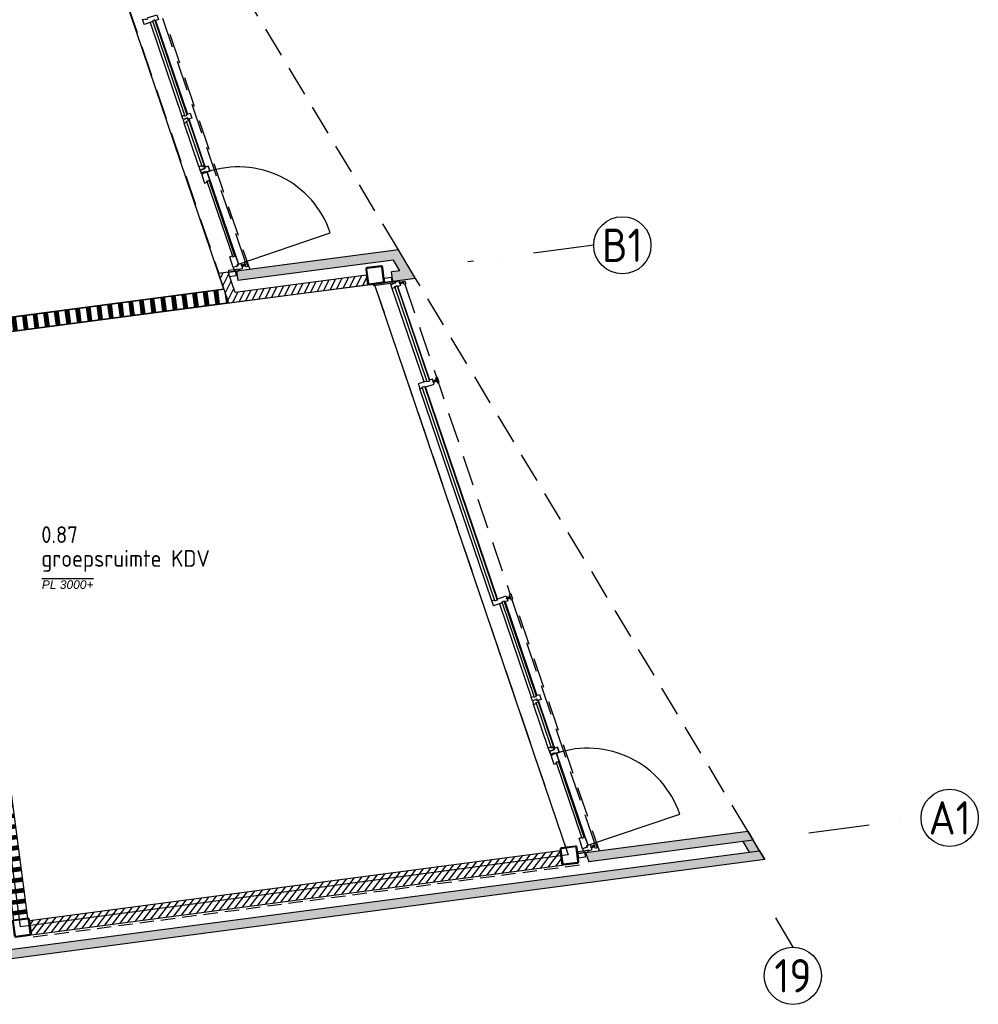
# Model space of a CAD drawing. Header units: millimetres. Extents: x -11937 to 214890, y -181324 to 108665.
# Tile 23 of 47: x 114381 to 124429, y -164344 to -154020. Entities that reach past the tile are written whole.
import ezdxf
from ezdxf.enums import TextEntityAlignment as Align
from ezdxf.xclip import XClip

# ---------------------------------------------------------------- set-up
doc = ezdxf.new("R2010")
doc.units = ezdxf.units.MM
doc.header["$LTSCALE"] = 100
doc.header["$XCLIPFRAME"] = 2
for name, pattern in [('082403 X-ref$0$DASHDOT2', [12.7, 6.35, -3.175, 0, -3.175]), ('082403 X-ref$0$DASHED', [0.75, 0.5, -0.25]), ('082403 X-ref$0$DASHED2', [9.525, 6.35, -3.175]), ('082403 X-ref$0$HIDDEN2', [4.7625, 3.175, -1.5875])]:
    doc.linetypes.add(name, pattern=pattern)
for name, color, linetype in [('082403 X-ref$0$bib', 253, 'Continuous'), ('082403 X-ref$0$BiKoz-Draai-Az', 253, 'Continuous'), ('082403 X-ref$0$BiWand-Alg-Arc', 8, 'Continuous'), ('082403 X-ref$0$BiWand-Syst-Drs', 253, 'Continuous'), ('082403 X-ref$0$BuKoz-Alum-Drs', 253, 'Continuous'), ('082403 X-ref$0$BuKoz-Glas-Drs', 253, 'Continuous'), ('082403 X-ref$0$BuWand-Alg-Arc', 253, 'Continuous'), ('082403 X-ref$0$BuWand-Bakst-Drs', 253, 'Continuous'), ('082403 X-ref$0$Construct-Beton-Drs', 253, 'Continuous'), ('082403 X-ref$0$Construct-Staal-Drs', 253, 'Continuous'), ('082403 X-ref$0$DIM25', 8, 'Continuous'), ('082403 X-ref$0$kozijn', 8, 'Continuous'), ('082403 X-ref$0$kozijn1', 8, 'Continuous'), ('082403 X-ref$0$MTXT25-1', 253, 'Continuous'), ('082403 X-ref$0$MTXT35-1', 253, 'Continuous'), ('082403 X-ref$0$nieuw uitzet', 253, 'Continuous'), ('082403 X-ref$0$Stramien-Alg-Az', 9, '082403 X-ref$0$DASHDOT2'), ('082403 X-ref$0$Stramien-Alg-Drs', 8, 'Continuous'), ('082403 X-ref$0$Stramien-Alg-Txt', 253, 'Continuous'), ('082403 X-ref$0$TXT18', 253, 'Continuous')]:
    doc.layers.add(name, color=color, linetype=linetype)
doc.layers.add('082403 X-ref$0$Opp trias', color=8, linetype='Continuous', plot=False)
doc.styles.add('082403 X-ref$0$BOS', font='isocp.shx')
doc.styles.add('082403 X-ref$0$BOS3', font='isocp.shx')
doc.styles.add('082403 X-ref$0$Standard', font='isocp.shx')

# ---------------------------------------------------------------- blocks, each defined once
blk = doc.blocks.new('082403 X-ref$0$_K180x10')
at = {"layer": '082403 X-ref$0$Construct-Staal-Drs'}
for points in [[(75, 90), (-75, 90, 0.414214), (-90, 75), (-90, -75, 0.414214), (-75, -90), (75, -90, 0.414214), (90, -75), (90, 75, 0.414214)], [(75, 80), (-75, 80, 0.414214), (-80, 75), (-80, -75, 0.414214), (-75, -80), (75, -80, 0.414214), (80, -75), (80, 75, 0.414214)]]:
    blk.add_lwpolyline(points, format="xyb", close=True, dxfattribs=at)
blk = doc.blocks.new('082403 X-ref$0$ruimtenummer met m2_1')
at = {"layer": '082403 X-ref$0$MTXT25-1', "style": '082403 X-ref$0$BOS'}
blk.add_attdef('OPPERVLAKTE', (0, 498), '', height=250, dxfattribs=at)
at = {"layer": '082403 X-ref$0$MTXT35-1', "style": '082403 X-ref$0$BOS'}
for tag, p in [('RUIMTENUMMER', (-8, 1448)), ('RUIMTENAAM', (-8, 948))]:
    blk.add_attdef(tag, p, '', height=350, dxfattribs=at)
blk = doc.blocks.new('082403 X-ref')
at = {"layer": '082403 X-ref$0$BiWand-Alg-Arc'}
h = blk.add_hatch(dxfattribs=at)
h.set_pattern_fill('SWAND', color=8, angle=7.5, style=0)
h.set_pattern_definition([(97.5, (-6e-11, 6e-14), (-111.53755, -14.6842), []), (97.5, (6.2, 0.82), (-111.53755, -14.6842), []), (97.5, (12.39, 1.63), (-111.53755, -14.6842), []), (97.5, (18.59, 2.45), (-111.53755, -14.6842), []), (97.5, (24.79, 3.26), (-111.53755, -14.6842), []), (97.5, (30.98, 4.08), (-111.53755, -14.6842), []), (97.5, (37.18, 4.9), (-111.53755, -14.6842), [])])
h.paths.add_polyline_path([(64167, 16285), (64186, 16136), (67125, 16523), (67075, 16668)])
h = blk.add_hatch(dxfattribs=at)
h.set_pattern_fill('SWAND', color=8, angle=90, style=0)
h.set_pattern_definition([(187.5, (62659.93, 17588.05), (14.6842, -111.5375), []), (187.5, (62659.11, 17594.25), (14.6842, -111.5375), []), (187.5, (62658.3, 17600.44), (14.6842, -111.5375), []), (187.5, (62657.48, 17606.64), (14.6842, -111.5375), []), (187.5, (62656.67, 17612.84), (14.6842, -111.5375), []), (187.5, (62655.85, 17619.03), (14.6842, -111.5375), []), (187.5, (62655.04, 17625.23), (14.6842, -111.5375), [])])
h.paths.add_polyline_path([(64871, 10053), (65020, 10073), (64521, 13860), (64373, 13841)])
at = {"layer": '082403 X-ref$0$BuWand-Alg-Arc'}
h = blk.add_hatch(color=8, dxfattribs=at)
h.paths.add_polyline_path([(67209, 16857), (67222, 16758), (68614, 16941), (68558, 17034)])
h.paths.add_polyline_path([(68904, 17080), (68558, 17034), (68614, 16941), (68852, 16972), (68919, 16860), (68833, 16849), (68846, 16750), (68969, 16766), (68976, 16768), (68976, 16767), (69084, 16781)])
h = blk.add_hatch(dxfattribs=at)
h.set_pattern_fill('ANSI31', color=8, scale=18, angle=18.75, style=0)
h.paths.add_polyline_path([(67128, 16825), (67131, 16801), (67136, 16802)], flags=17)
h.paths.add_polyline_path([(68583, 16715), (68570, 16814), (67193, 16633), (67136, 16802), (67131, 16801), (67128, 16825), (67121, 16845), (67020, 16832), (67125, 16523)])
h = blk.add_hatch(color=8, dxfattribs=at)
h.paths.add_polyline_path([(70866, 10762), (70899, 10665), (72276, 10847), (72220, 10940)])
h.paths.add_polyline_path([(72220, 10940), (72276, 10847), (72622, 10892), (72566, 10986)])
for points in [[(72622, 10892), (72514, 10878), (72581, 10766), (72689, 10780)], [(63954, 9630), (63967, 9531), (72745, 10687), (72689, 10780)]]:
    blk.add_hatch(color=8, dxfattribs=at).paths.add_polyline_path(points)
h = blk.add_hatch(dxfattribs=at)
h.set_pattern_fill('ANSI31', color=8, scale=18, style=0)
h.set_pattern_definition([(52.5, (-0.004, 0.027), (-45.340143, 34.790716), [])])
h.paths.add_polyline_path([(70620, 10629), (70601, 10777), (65039, 10045), (65058, 9897)])
at = {"layer": '082403 X-ref$0$BiKoz-Draai-Az', "color": 8}
for points in [[(66900, 17896), (67227, 16931), (68191, 17259, 0.414214)], [(70561, 11801), (70889, 10837), (71853, 11164, 0.414214)]]:
    blk.add_lwpolyline(points, format="xyb", close=True, dxfattribs=at)
at = {"layer": '082403 X-ref$0$BiWand-Syst-Drs', "color": 8}
for points in [[(67076, 16668), (64152, 16283), (64047, 17076), (60577, 16619)], [(67125, 16523), (64023, 16115), (63918, 16908), (60597, 16470)]]:
    blk.add_lwpolyline(points, dxfattribs=at)
blk.add_lwpolyline([(64167, 16285), (67076, 16668), (67125, 16523), (64186, 16136), (64167, 16285), (64167, 16285)], close=True, dxfattribs=at)
at = {"layer": '082403 X-ref$0$BuKoz-Alum-Drs', "color": 8, "linetype": '082403 X-ref$0$HIDDEN2'}
for p, q in [((64991, 22818), (67023, 16832)), ((68904, 17080), (65422, 22875)), ((66509, 19340), (67346, 16875)), ((72566, 10986), (69084, 16781)), ((68652, 16724), (70684, 10738)), ((70171, 13246), (71008, 10781))]:
    blk.add_line(p, q, dxfattribs=at)
at = {"layer": '082403 X-ref$0$BuKoz-Glas-Drs', "color": 8}
for points in [[(67199, 16855), (67125, 16846), (67131, 16801), (67205, 16811)], [(68836, 16747), (68762, 16738), (68756, 16782), (68830, 16792)], [(70861, 10761), (70787, 10751), (70793, 10707), (70867, 10717)]]:
    blk.add_lwpolyline(points, close=True, dxfattribs=at)
at = {"layer": '082403 X-ref$0$BuWand-Alg-Arc', "color": 8}
blk.add_line((68600, 16818), (68600, 16818), dxfattribs=at)
at = {"layer": '082403 X-ref$0$BuWand-Bakst-Drs', "color": 8}
for p, q in [((68904, 17080), (67209, 16857)), ((69084, 16781), (68904, 17080)), ((68852, 16972), (67222, 16758)), ((68919, 16860), (68852, 16972)), ((67209, 16857), (67222, 16758)), ((68919, 16860), (68833, 16849)), ((68846, 16750), (68833, 16849)), ((69084, 16781), (68846, 16750)), ((70866, 10762), (70899, 10665))]:
    blk.add_line(p, q, dxfattribs=at)
for points in [[(67121, 16845), (67020, 16832), (67125, 16523), (68583, 16715), (68570, 16814), (67193, 16633)], [(72581, 10766), (72689, 10780), (72622, 10892), (72514, 10878)], [(63954, 9630), (72689, 10780), (72745, 10687), (63967, 9531)]]:
    blk.add_lwpolyline(points, close=True, dxfattribs=at)
blk.add_lwpolyline([(70866, 10762), (72566, 10986), (72622, 10892), (70899, 10665)], dxfattribs=at)
at = {"layer": '082403 X-ref$0$Construct-Beton-Drs', "color": 8, "linetype": '082403 X-ref$0$DASHED', "ltscale": 3}
blk.add_line((70803, 10628), (65012, 9865), dxfattribs=at)
at = {"layer": '082403 X-ref$0$Construct-Beton-Drs', "color": 8}
blk.add_lwpolyline([(65039, 10045), (65058, 9897), (70620, 10629), (70601, 10777)], close=True, dxfattribs=at)
at = {"layer": '082403 X-ref$0$DIM25', "color": 8, "linetype": '082403 X-ref$0$DASHED2', "ltscale": 0.01}
for p, q in [((67306, 16926), (67254, 16909)), ((68961, 16745), (68909, 16728)), ((69312, 15712), (69260, 15695)), ((70083, 13439), (70031, 13421)), ((70968, 10832), (70916, 10815))]:
    blk.add_line(p, q, dxfattribs=at)
at = {"layer": '082403 X-ref$0$kozijn', "color": 8, "linetype": '082403 X-ref$0$HIDDEN2'}
for p, q in [((66432, 19509), (67300, 16953)), ((68972, 16721), (70077, 13466)), ((70094, 13414), (70962, 10858))]:
    blk.add_line(p, q, dxfattribs=at)
at = {"layer": '082403 X-ref$0$kozijn', "color": 8}
for points in [[(66240, 19443), (66235, 19458), (66223, 19494), (66251, 19504), (66254, 19495), (66278, 19503), (66275, 19512), (66371, 19545), (66389, 19494), (66354, 19482), (66351, 19492), (66327, 19483), (66330, 19474)], [(66843, 17869), (66827, 17916), (66827, 17916), (66852, 17924), (66877, 17932), (66872, 17947), (66910, 17959), (66927, 17908), (66846, 17881), (66849, 17871)], [(67191, 17014), (66922, 17808), (66898, 17800), (67168, 17006)], [(69113, 15674), (69118, 15660), (69130, 15623), (69158, 15632), (69155, 15642), (69179, 15650), (69182, 15641), (69279, 15673), (69261, 15724), (69226, 15713), (69230, 15703), (69206, 15695), (69203, 15705)], [(69307, 15703), (69302, 15717), (69268, 15706), (69273, 15692)], [(69902, 13349), (69897, 13363), (69885, 13400), (69913, 13410), (69916, 13401), (69940, 13409), (69937, 13418), (70033, 13451), (70051, 13400), (70016, 13388), (70012, 13397), (69989, 13389), (69992, 13380)], [(70078, 13429), (70074, 13444), (70040, 13432), (70044, 13418)], [(70505, 11775), (70489, 11822), (70489, 11822), (70514, 11830), (70538, 11838), (70534, 11852), (70571, 11865), (70589, 11814), (70508, 11787), (70511, 11777)], [(70853, 10920), (70584, 11714), (70560, 11706), (70829, 10912)]]:
    blk.add_lwpolyline(points, close=True, dxfattribs=at)
at = {"layer": '082403 X-ref$0$kozijn1', "color": 8}
for p, q in [((66302, 19464), (66635, 18483)), ((66360, 19484), (66694, 18503)), ((66814, 17954), (66660, 18409)), ((66873, 17973), (66719, 18428)), ((69174, 15695), (68841, 16676)), ((69233, 15715), (68900, 16696)), ((69885, 13400), (69130, 15623)), ((69943, 13420), (69189, 15643)), ((69963, 13370), (70297, 12389)), ((70022, 13390), (70355, 12409)), ((70476, 11859), (70322, 12314)), ((70535, 11879), (70381, 12334))]:
    blk.add_line(p, q, dxfattribs=at)
for points in [[(66690, 18491), (66351, 19492), (66327, 19483), (66666, 18483)], [(66647, 18446), (66635, 18483), (66663, 18493), (66666, 18483), (66690, 18491), (66687, 18501), (66722, 18512), (66739, 18461), (66701, 18449), (66697, 18463)], [(66648, 18445), (66660, 18409), (66688, 18418), (66685, 18428), (66709, 18436), (66712, 18426), (66719, 18428), (66712, 18449), (66698, 18444), (66692, 18461)], [(66709, 18436), (66870, 17962), (66846, 17954), (66685, 18428)], [(66827, 17916), (66815, 17953), (66843, 17963), (66846, 17954), (66870, 17962), (66867, 17971), (66873, 17973), (66880, 17953), (66866, 17948), (66872, 17932)], [(66827, 17916), (66837, 17888), (66865, 17898), (66865, 17898), (66883, 17904), (66886, 17895), (66927, 17908), (66910, 17959), (66872, 17947), (66877, 17932)], [(66844, 17867), (66873, 17781), (66901, 17791), (66898, 17800), (66922, 17808), (66925, 17799), (66932, 17801), (66900, 17896), (66847, 17878), (66850, 17869)], [(67174, 16895), (67136, 17006), (67165, 17016), (67168, 17006), (67191, 17014), (67188, 17024), (67195, 17026), (67227, 16931), (67213, 16926), (67219, 16910)], [(67174, 16894), (67183, 16867), (67212, 16876), (67212, 16876), (67230, 16882), (67233, 16873), (67274, 16887), (67256, 16938), (67219, 16925), (67223, 16911)], [(67309, 16956), (67327, 16905), (67308, 16898), (67291, 16949)], [(67232, 16860), (67229, 16878), (67123, 16864), (67125, 16846)], [(67205, 16810), (67199, 16854), (67125, 16845), (67131, 16800)], [(67302, 16917), (67297, 16931), (67263, 16919), (67268, 16905)], [(68869, 16751), (68871, 16733), (68646, 16703), (68643, 16721)], [(68869, 16751), (68871, 16733), (68646, 16703), (68643, 16721)], [(68830, 16792), (68836, 16747), (68762, 16738), (68756, 16782)], [(68830, 16792), (68836, 16747), (68762, 16738), (68756, 16782)], [(68827, 16718), (68827, 16718), (68873, 16734), (68870, 16743), (68911, 16757), (68928, 16706), (68893, 16694), (68890, 16703), (68866, 16695), (68870, 16686), (68841, 16676)], [(68951, 16750), (68956, 16736), (68922, 16724), (68917, 16738)], [(68970, 16756), (68981, 16724), (68962, 16717), (68951, 16750)], [(68890, 16703), (69230, 15703), (69206, 15695), (68866, 16695)], [(69332, 15691), (69314, 15742), (69295, 15736), (69313, 15685)], [(69179, 15650), (69940, 13408), (69916, 13400), (69155, 15642)], [(70104, 13418), (70086, 13469), (70067, 13462), (70085, 13411)], [(70352, 12397), (70012, 13397), (69989, 13389), (70328, 12389)], [(70309, 12352), (70297, 12389), (70325, 12398), (70328, 12389), (70352, 12397), (70349, 12406), (70384, 12418), (70401, 12367), (70363, 12354), (70358, 12369)], [(70309, 12351), (70322, 12314), (70350, 12324), (70347, 12333), (70371, 12341), (70374, 12332), (70381, 12334), (70374, 12354), (70360, 12350), (70354, 12366)], [(70371, 12341), (70532, 11867), (70508, 11859), (70347, 12333)], [(70489, 11822), (70476, 11859), (70505, 11869), (70508, 11859), (70532, 11867), (70528, 11877), (70535, 11879), (70542, 11859), (70528, 11854), (70533, 11837)], [(70489, 11822), (70498, 11794), (70527, 11804), (70527, 11804), (70545, 11810), (70548, 11800), (70589, 11814), (70571, 11865), (70534, 11852), (70538, 11838)], [(70506, 11773), (70535, 11687), (70563, 11696), (70560, 11706), (70584, 11714), (70587, 11704), (70594, 11707), (70561, 11801), (70509, 11784), (70512, 11775)], [(70836, 10800), (70798, 10912), (70826, 10921), (70829, 10912), (70853, 10920), (70850, 10930), (70857, 10932), (70889, 10837), (70875, 10832), (70880, 10816)], [(70836, 10800), (70845, 10772), (70874, 10782), (70874, 10782), (70892, 10788), (70895, 10779), (70936, 10793), (70918, 10844), (70880, 10831), (70885, 10817)], [(70971, 10862), (70989, 10811), (70970, 10804), (70952, 10855)], [(70893, 10766), (70891, 10783), (70784, 10769), (70787, 10751)], [(70893, 10766), (70891, 10783), (70784, 10769), (70787, 10751)], [(70867, 10716), (70861, 10760), (70787, 10751), (70793, 10706)], [(70867, 10716), (70861, 10760), (70787, 10751), (70793, 10706)], [(70963, 10823), (70959, 10837), (70924, 10825), (70929, 10811)]]:
    blk.add_lwpolyline(points, close=True, dxfattribs=at)
at = {"layer": '082403 X-ref$0$nieuw uitzet', "color": 8}
blk.add_line((72745, 10687), (72566, 10986), dxfattribs=at)
blk.add_lwpolyline([(64871, 10053), (65020, 10073), (64515, 13910), (64366, 13890)], close=True, dxfattribs=at)
at = {"layer": '082403 X-ref$0$Opp trias'}
for points in [[(59329, 17716), (60414, 17858), (60577, 16619), (64047, 17076), (64152, 16283), (67076, 16668), (64990, 22818), (58735, 21995), (58973, 20190), (57361, 19978), (57688, 17499)], [(60597, 16470), (63918, 16908), (64023, 16115), (68652, 16724), (70684, 10738), (64944, 9982), (64421, 13948), (60975, 13494)]]:
    blk.add_lwpolyline(points, close=True, dxfattribs=at)
at = {"layer": '082403 X-ref$0$Stramien-Alg-Az'}
for p, q in [((70952, 17128), (69631, 16954)), ((73208, 10969), (74383, 11124)), ((72856, 10075), (73040, 9769))]:
    blk.add_line(p, q, dxfattribs=at)
at = {"layer": '082403 X-ref$0$Stramien-Alg-Drs'}
for centre in [(71252, 17128), (74683, 11124), (73040, 9469)]:
    blk.add_circle(centre, 300, dxfattribs=at)
at = {"layer": '082403 X-ref$0$bib', "color": 8}
for p, rotation in [((68661, 16814), 7.499999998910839), ((70698, 10730), 7.499999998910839), ((64957, 9974), 7.499999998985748)]:
    blk.add_blockref('082403 X-ref$0$_K180x10', p, dxfattribs=dict(at, rotation=rotation))
ref = blk.add_blockref('082403 X-ref$0$ruimtenummer met m2_1', (65164, 13282), dxfattribs=dict(at, xscale=0.5, yscale=0.5, zscale=0.5))
ref.add_attrib('RUIMTENUMMER', '0.87', (65161, 14007), dxfattribs={"layer": '082403 X-ref$0$MTXT35-1', "height": 175, "style": '082403 X-ref$0$BOS'})
ref.add_attrib('RUIMTENAAM', 'groepsruimte KDV', (65161, 13757), dxfattribs={"layer": '082403 X-ref$0$MTXT35-1', "height": 175, "style": '082403 X-ref$0$BOS'})
at = {"layer": '082403 X-ref$0$Stramien-Alg-Txt', "style": '082403 X-ref$0$Standard'}
for s, p in [('B1', (71252, 17128)), ('A1', (74683, 11124)), ('19', (73040, 9469))]:
    blk.add_text(s, height=350, dxfattribs=at).set_placement(p, align=Align.MIDDLE)
at = {"layer": '082403 X-ref$0$TXT18', "color": 8, "insert": (65167, 13615), "char_height": 90, "width": 612.16, "attachment_point": 1, "style": '082403 X-ref$0$BOS3'}
blk.add_mtext('{\\fArial|b0|i1|c0|p34;\\OPL 3000+}', dxfattribs=at)

msp = doc.modelspace()

# ---------------------------------------------------------------- block references
ref = msp.add_blockref('082403 X-ref', (49446, -173513))
XClip(ref).set_block_clipping_path([(-24555.726573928, -7811.8301967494), (165444.273426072, 82188.1698032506)])

doc.saveas('drawing.dxf')
